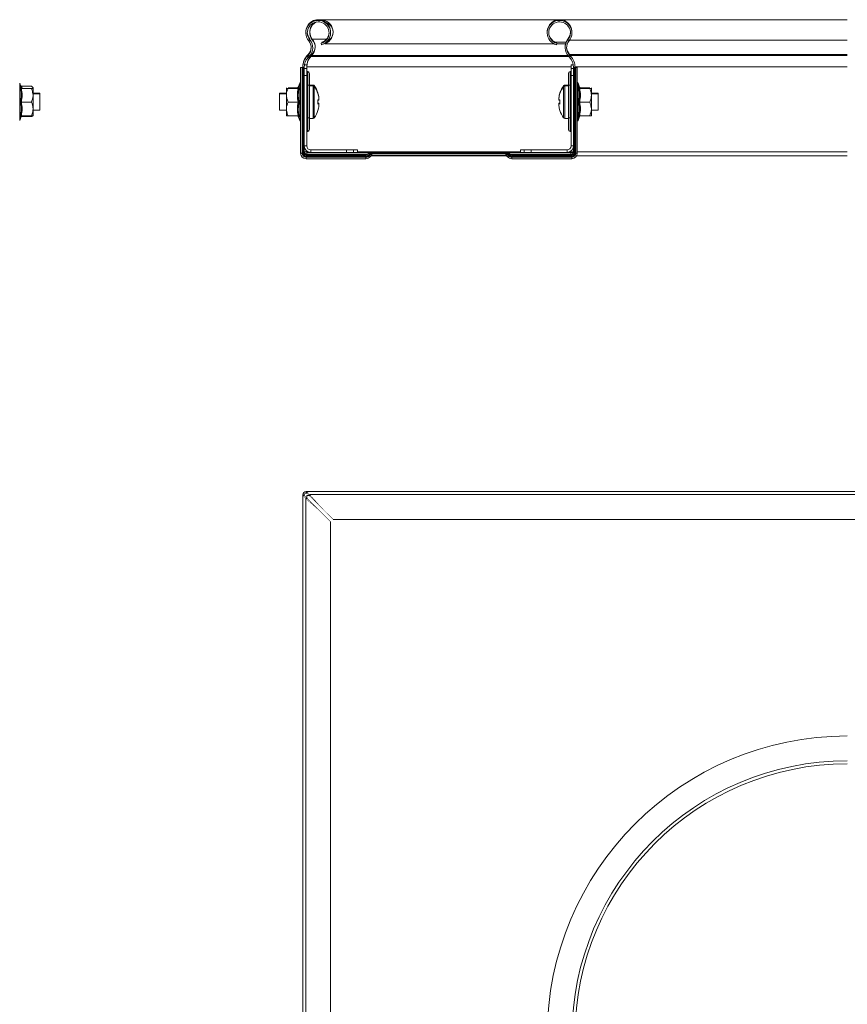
# Model space of a CAD drawing. Header units: millimetres. Extents: x 268 to 1703, y -1326 to 670.
# Tile 29 of 30: x 1048 to 1352, y 309 to 670. Entities that reach past the tile are written whole.
import ezdxf

# ---------------------------------------------------------------- set-up
doc = ezdxf.new("R2010")
doc.units = ezdxf.units.MM
doc.linetypes.add('K5LT32768', pattern=[0])
doc.linetypes.add('K5LT32769', pattern=[0])

msp = doc.modelspace()

# ---------------------------------------------------------------- linework, layer by layer
at = {"color": 7, "linetype": 'K5LT32768', "lineweight": 15}
for p, q in [((1246.67, 670.43), (1158.93, 670.43)), ((1158.93, 670.24), (1158.93, 670.43)), ((1352.35, 670.43), (1246.67, 670.43)), ((1154.52, 662.72), (1154.94, 663.07)), ((1155.85, 663.32), (1155.85, 662.97)), ((1159.2, 661.23), (1159.06, 661.76)), ((1159.49, 661.91), (1159.41, 662.13)), ((1160.52, 661.61), (1160.52, 661.82)), ((1245.2, 661.91), (1245.28, 662.13)), ((1245.28, 662.13), (1249.03, 662.13)), ((1245.49, 661.23), (1245.63, 661.76)), ((1250.17, 662.72), (1249.75, 663.07)), ((1160.52, 661.61), (1244.53, 661.61)), ((1245.59, 661.61), (1248.86, 661.61)), ((1154.34, 657.66), (1154, 657.3)), ((1154.34, 657.41), (1154, 657.05)), ((1154, 657.05), (1154.39, 656.67)), ((1154.34, 657.41), (1154.74, 657.03)), ((1154.74, 657.03), (1154.39, 656.67)), ((1155.31, 657.3), (1155.65, 657.66)), ((1155.31, 656.92), (1155.31, 657.3)), ((1155.31, 656.92), (1155.65, 657.28)), ((1155.65, 657.28), (1155.65, 657.66)), ((1250.35, 657.41), (1249.95, 657.03)), ((1250.3, 656.67), (1249.95, 657.03)), ((1250.69, 657.05), (1250.3, 656.67)), ((1250.69, 657.3), (1250.35, 657.66)), ((1250.35, 657.66), (1352.35, 657.66)), ((1250.69, 657.05), (1250.35, 657.41)), ((1250.69, 657.3), (1352.35, 657.3)), ((1151.55, 652.92), (1151.55, 621.38)), ((1152.1, 652.92), (1151.55, 652.92)), ((1152.1, 652.92), (1152.1, 621.38)), ((1152.28, 652.92), (1152.1, 652.92)), ((1152.28, 652.92), (1152.28, 621.38)), ((1152.53, 652.92), (1152.28, 652.92)), ((1152.35, 653.17), (1152.35, 652.92)), ((1152.53, 652.92), (1152.53, 621.38)), ((1152.9, 652.92), (1152.53, 652.92)), ((1152.9, 652.92), (1152.9, 621.38)), ((1152.9, 652.49), (1153.8, 652.49)), ((1152.99, 653.91), (1153.8, 653.91)), ((1153.8, 652.49), (1153.8, 653.91)), ((1153.8, 653.17), (1153.81, 653.17)), ((1153.8, 649.91), (1153.8, 652.49)), ((1154.16, 646.41), (1154.16, 651.41)), ((1250.53, 651.41), (1250.53, 646.41)), ((1251.7, 653.91), (1250.9, 653.91)), ((1250.9, 653.91), (1250.9, 652.49)), ((1251.8, 652.49), (1250.9, 652.49)), ((1250.9, 652.49), (1250.9, 649.91)), ((1251.8, 621.38), (1251.8, 652.92)), ((1251.8, 652.92), (1252.16, 652.92)), ((1252.16, 621.38), (1252.16, 652.92)), ((1252.16, 652.92), (1252.41, 652.92)), ((1252.35, 652.92), (1252.35, 653.17)), ((1252.35, 653.17), (1352.35, 653.17)), ((1252.41, 621.38), (1252.41, 652.92)), ((1252.41, 652.92), (1252.6, 652.92)), ((1252.6, 621.38), (1252.6, 652.92)), ((1252.6, 652.92), (1253.15, 652.92)), ((1253.15, 621.38), (1253.15, 652.92)), ((1152.9, 649.91), (1153.8, 649.91)), ((1153.8, 649.91), (1153.8, 624.08)), ((1154.8, 650.71), (1154.8, 646.41)), ((1249.9, 646.41), (1249.9, 650.71)), ((1251.8, 649.91), (1250.9, 649.91)), ((1250.9, 624.08), (1250.9, 649.91)), ((1048.84, 645.91), (1048.38, 647.16)), ((1048.92, 645.43), (1048.38, 646.91)), ((1049, 646.04), (1052.68, 646.04)), ((1049, 645.18), (1052.68, 645.18)), ((1052.68, 645.18), (1053.28, 645.18)), ((1053.28, 645.43), (1053.12, 645.64)), ((1053.28, 645.23), (1053.28, 645.43)), ((1053.28, 645.18), (1053.28, 645.23)), ((1053.28, 642.68), (1053.28, 645.18)), ((1146.35, 645.18), (1146.35, 645.43)), ((1146.35, 645.18), (1146.95, 645.18)), ((1146.35, 642.68), (1146.35, 645.18)), ((1150.63, 645.43), (1146.95, 645.43)), ((1150.63, 645.18), (1146.95, 645.18)), ((1150.63, 645.43), (1150.71, 645.44)), ((1151.25, 647.16), (1150.71, 645.68)), ((1151.25, 646.91), (1150.71, 645.43)), ((1153.8, 646.41), (1154.16, 646.41)), ((1154.16, 634.41), (1154.16, 646.41)), ((1154.16, 646.41), (1154.8, 646.41)), ((1156.12, 646.43), (1154.8, 646.43)), ((1154.8, 646.41), (1154.8, 634.41)), ((1156.12, 646.18), (1154.8, 646.18)), ((1249.9, 646.43), (1248.57, 646.43)), ((1249.9, 646.18), (1248.57, 646.18)), ((1249.9, 634.41), (1249.9, 646.41)), ((1249.9, 646.41), (1250.53, 646.41)), ((1250.53, 646.41), (1250.9, 646.41)), ((1250.53, 646.41), (1250.53, 634.41)), ((1253.98, 645.68), (1253.45, 647.16)), ((1253.98, 645.43), (1253.45, 646.91)), ((1253.98, 645.44), (1254.06, 645.43)), ((1254.06, 645.43), (1257.75, 645.43)), ((1254.06, 645.18), (1257.75, 645.18)), ((1257.75, 645.18), (1258.35, 645.18)), ((1258.35, 645.18), (1258.35, 645.43)), ((1258.35, 642.68), (1258.35, 645.18)), ((1048.62, 640.18), (1049, 640.18)), ((1049, 640.18), (1052.68, 640.18)), ((1055.83, 643.43), (1053.28, 643.43)), ((1055.83, 643.18), (1053.28, 643.18)), ((1053.28, 637.68), (1053.28, 642.68)), ((1055.83, 643.18), (1055.83, 643.43)), ((1055.83, 640.1), (1055.83, 643.18)), ((1055.83, 637.18), (1055.83, 640.1)), ((1146.35, 643.43), (1143.8, 643.43)), ((1143.8, 643.43), (1143.8, 643.18)), ((1146.35, 643.18), (1143.8, 643.18)), ((1143.8, 643.18), (1143.8, 637.18)), ((1146.35, 642.68), (1146.35, 637.68)), ((1150.63, 640.18), (1146.95, 640.18)), ((1150.63, 640.18), (1151, 640.18)), ((1158.28, 640.85), (1157.88, 640.86)), ((1157.9, 640.92), (1158.28, 640.92)), ((1158.28, 641.78), (1158.28, 641.53)), ((1158.28, 641.53), (1158.28, 640.92)), ((1158.28, 640.85), (1158.28, 640.92)), ((1246.41, 641.53), (1246.41, 641.78)), ((1246.41, 640.92), (1246.41, 641.53)), ((1246.41, 640.92), (1246.41, 640.85)), ((1246.41, 640.92), (1246.79, 640.92)), ((1246.81, 640.86), (1246.41, 640.85)), ((1253.69, 640.18), (1254.06, 640.18)), ((1254.06, 640.18), (1257.75, 640.18)), ((1260.9, 643.43), (1258.35, 643.43)), ((1260.9, 643.18), (1258.35, 643.18)), ((1258.35, 637.68), (1258.35, 642.68)), ((1260.9, 643.18), (1260.9, 643.43)), ((1260.9, 640.25), (1260.9, 643.18)), ((1260.9, 637.18), (1260.9, 640.25)), ((1053.28, 635.18), (1053.28, 637.68)), ((1053.28, 637.18), (1055.83, 637.18)), ((1143.8, 637.18), (1146.35, 637.18)), ((1146.35, 637.68), (1146.35, 635.18)), ((1158.28, 639.75), (1158.28, 639.5)), ((1158.28, 639.5), (1158.28, 638.86)), ((1158.28, 638.82), (1158.28, 638.86)), ((1246.41, 639.5), (1246.41, 639.75)), ((1246.41, 638.86), (1246.41, 639.5)), ((1246.41, 638.86), (1246.41, 638.82)), ((1258.35, 635.18), (1258.35, 637.68)), ((1258.35, 637.18), (1260.9, 637.18)), ((1048.38, 633.45), (1048.92, 634.92)), ((1049, 635.18), (1052.68, 635.18)), ((1049, 634.82), (1052.68, 634.82)), ((1053.28, 635.18), (1052.68, 635.18)), ((1052.68, 634.82), (1052.75, 635.03)), ((1146.95, 635.18), (1146.35, 635.18)), ((1150.63, 635.18), (1146.95, 635.18)), ((1150.71, 634.92), (1151.25, 633.45)), ((1153.8, 634.41), (1154.16, 634.41)), ((1154.16, 629.41), (1154.16, 634.41)), ((1154.16, 634.41), (1154.8, 634.41)), ((1154.8, 634.41), (1154.8, 630.1)), ((1154.8, 634.18), (1156.12, 634.18)), ((1248.57, 634.18), (1249.9, 634.18)), ((1249.9, 630.1), (1249.9, 634.41)), ((1249.9, 634.41), (1250.53, 634.41)), ((1250.53, 634.41), (1250.53, 629.41)), ((1250.53, 634.41), (1250.9, 634.41)), ((1253.45, 633.45), (1253.98, 634.92)), ((1254.06, 635.18), (1257.75, 635.18)), ((1258.35, 635.18), (1257.75, 635.18)), ((1152.9, 624.08), (1153.8, 624.08)), ((1155.3, 621.68), (1155.3, 622.58)), ((1155.3, 622.58), (1168.4, 622.58)), ((1168.4, 621.68), (1168.4, 622.58)), ((1170.99, 622.58), (1168.4, 622.58)), ((1170.99, 621.68), (1170.99, 622.58)), ((1172.4, 622.58), (1170.99, 622.58)), ((1172.4, 621.68), (1172.4, 622.58)), ((1232.29, 621.68), (1232.29, 622.58)), ((1233.7, 622.58), (1232.29, 622.58)), ((1233.7, 621.68), (1233.7, 622.58)), ((1236.29, 622.58), (1233.7, 622.58)), ((1236.29, 621.68), (1236.29, 622.58)), ((1236.29, 622.58), (1249.4, 622.58)), ((1249.4, 622.58), (1249.4, 621.68)), ((1250.9, 624.08), (1251.8, 624.08)), ((1152.1, 621.38), (1151.55, 621.38)), ((1152.28, 621.38), (1152.1, 621.38)), ((1152.53, 621.38), (1152.28, 621.38)), ((1152.9, 621.38), (1152.53, 621.38)), ((1152.9, 621.93), (1153.6, 621.93)), ((1153.55, 620.73), (1153.55, 620.36)), ((1153.55, 620.73), (1175.54, 620.73)), ((1153.55, 620.36), (1153.55, 620.11)), ((1153.55, 620.36), (1175.54, 620.36)), ((1153.55, 620.11), (1153.55, 619.93)), ((1153.55, 620.11), (1175.54, 620.11)), ((1153.55, 619.93), (1153.55, 619.38)), ((1153.55, 619.93), (1175.54, 619.93)), ((1153.55, 619.38), (1175.54, 619.38)), ((1153.6, 621.93), (1153.81, 621.93)), ((1153.85, 621.68), (1155.3, 621.68)), ((1153.85, 621.68), (1153.85, 620.98)), ((1153.85, 620.98), (1176.17, 620.98)), ((1155.3, 621.68), (1168.4, 621.68)), ((1166.35, 620.98), (1166.35, 620.73)), ((1167.26, 620.98), (1167.26, 620.73)), ((1170.99, 621.68), (1168.4, 621.68)), ((1172.4, 621.68), (1170.99, 621.68)), ((1172.4, 621.68), (1176.9, 621.68)), ((1175.54, 620.73), (1175.54, 620.36)), ((1175.54, 620.36), (1175.54, 620.11)), ((1175.54, 620.11), (1175.54, 619.93)), ((1175.54, 619.93), (1175.54, 619.38)), ((1176.18, 620.99), (1176.69, 621.5)), ((1176.44, 620.73), (1176.95, 621.24)), ((1176.44, 620.73), (1176.62, 620.56)), ((1176.62, 620.56), (1177.13, 621.07)), ((1176.75, 620.43), (1177.26, 620.94)), ((1176.75, 620.43), (1177.14, 620.04)), ((1176.95, 621.24), (1177.13, 621.07)), ((1177.14, 620.04), (1177.65, 620.55)), ((1177.26, 620.94), (1177.65, 620.55)), ((1177.53, 620.43), (1185.06, 620.43)), ((1177.72, 621.93), (1177.72, 621.56)), ((1177.72, 621.93), (1226.97, 621.93)), ((1177.72, 621.56), (1177.72, 621.31)), ((1177.72, 621.56), (1226.97, 621.56)), ((1177.72, 621.31), (1177.72, 621.13)), ((1177.72, 621.31), (1226.97, 621.31)), ((1177.72, 621.13), (1177.72, 620.58)), ((1177.72, 621.13), (1226.97, 621.13)), ((1177.72, 620.58), (1226.97, 620.58)), ((1192.35, 620.38), (1185.39, 620.38)), ((1212.35, 620.38), (1192.35, 620.38)), ((1219.3, 620.38), (1212.35, 620.38)), ((1219.63, 620.43), (1227.16, 620.43)), ((1226.97, 621.93), (1226.97, 621.56)), ((1226.97, 621.56), (1226.97, 621.31)), ((1226.97, 621.31), (1226.97, 621.13)), ((1226.97, 621.13), (1226.97, 620.58)), ((1227.43, 620.94), (1227.04, 620.55)), ((1227.04, 620.55), (1227.55, 620.04)), ((1227.43, 620.94), (1227.94, 620.43)), ((1227.94, 620.43), (1227.55, 620.04)), ((1227.74, 621.24), (1227.56, 621.07)), ((1227.56, 621.07), (1228.07, 620.56)), ((1227.74, 621.24), (1228.25, 620.73)), ((1227.79, 621.68), (1232.29, 621.68)), ((1228, 621.5), (1228.51, 620.99)), ((1228.25, 620.73), (1228.07, 620.56)), ((1228.52, 620.98), (1250.85, 620.98)), ((1229.15, 620.73), (1229.15, 620.36)), ((1229.15, 620.73), (1251.15, 620.73)), ((1229.15, 620.36), (1229.15, 620.11)), ((1229.15, 620.36), (1251.15, 620.36)), ((1229.15, 620.11), (1229.15, 619.93)), ((1229.15, 620.11), (1251.15, 620.11)), ((1229.15, 619.93), (1229.15, 619.38)), ((1229.15, 619.93), (1251.15, 619.93)), ((1229.15, 619.38), (1251.15, 619.38)), ((1233.7, 621.68), (1232.29, 621.68)), ((1236.29, 621.68), (1233.7, 621.68)), ((1236.29, 621.68), (1249.4, 621.68)), ((1238.35, 620.98), (1250.85, 620.98)), ((1238.35, 620.73), (1238.35, 620.98)), ((1249.4, 621.68), (1250.85, 621.68)), ((1250.85, 621.68), (1250.85, 620.98)), ((1250.85, 621.68), (1251.76, 621.68)), ((1251.15, 620.73), (1251.15, 620.36)), ((1251.15, 620.36), (1251.15, 620.11)), ((1251.15, 620.11), (1251.15, 619.93)), ((1251.15, 619.93), (1251.15, 619.38)), ((1251.8, 621.38), (1252.16, 621.38)), ((1252.16, 621.38), (1252.41, 621.38)), ((1252.41, 621.38), (1252.6, 621.38)), ((1252.6, 621.38), (1253.15, 621.38)), ((1252.91, 620.43), (1352.35, 620.43)), ((1152.35, 495.68), (1152.35, 495.89)), ((1152.9, 495.89), (1152.35, 495.89)), ((1152.9, 495.68), (1152.35, 495.68)), ((1152.35, 247.21), (1152.35, 495.68)), ((1152.9, 495.68), (1152.9, 495.89)), ((1153.6, 496.59), (1153.6, 497.14)), ((1153.6, 497.14), (1153.81, 497.14)), ((1153.6, 496.59), (1153.81, 496.59)), ((1153.81, 497.14), (1402.28, 497.14)), ((1153.81, 496.59), (1153.81, 497.14)), ((1153.85, 495.64), (1153.85, 494.55)), ((1154.93, 495.64), (1153.85, 495.64)), ((1154.93, 496.02), (1154.93, 495.47)), ((1402.28, 496.02), (1154.93, 496.02)), ((1154.02, 494.55), (1153.47, 494.55)), ((1153.47, 494.55), (1153.47, 247.21)), ((1162.57, 247.21), (1162.57, 486)), ((1163.48, 486.92), (1402.28, 486.92))]:
    msp.add_line(p, q, dxfattribs=at)
at = {"color": 8, "linetype": 'K5LT32769', "lineweight": 15, "true_color": 0x808080}
for p, q in [((1154.82, 663.23), (1154.94, 663.32)), ((1155.85, 663.32), (1161.1, 663.32)), ((1161.94, 663.32), (1162.43, 663.32)), ((1249.87, 663.23), (1249.75, 663.32)), ((1250.37, 662.97), (1352.35, 662.97)), ((1154, 657.3), (1154.12, 657.18)), ((1154.46, 657.55), (1154.34, 657.66)), ((1155.31, 656.92), (1250.06, 656.92)), ((1155.65, 657.28), (1249.73, 657.28)), ((1250.35, 657.66), (1250.23, 657.55)), ((1250.69, 657.3), (1250.57, 657.18)), ((1152.35, 653.17), (1152.35, 653.17)), ((1153.81, 653.17), (1250.9, 653.17)), ((1252.35, 653.17), (1252.34, 653.17)), ((1048.38, 647.16), (1048.38, 646.91)), ((1048.38, 646.91), (1048.38, 633.45)), ((1150.6, 645.18), (1150.63, 645.43)), ((1150.75, 645.67), (1150.71, 645.67)), ((1151.25, 646.91), (1151.25, 647.16)), ((1151.25, 643.54), (1151.25, 646.91)), ((1156.12, 646.43), (1156.12, 646.18)), ((1156.12, 646.18), (1156.12, 634.18)), ((1156.56, 646.2), (1156.56, 645.95)), ((1156.56, 645.95), (1156.56, 634.41)), ((1248.13, 645.95), (1248.13, 646.2)), ((1248.13, 640.32), (1248.13, 645.95)), ((1248.57, 646.18), (1248.57, 646.43)), ((1248.57, 640.33), (1248.57, 646.18)), ((1253.45, 647.16), (1253.45, 646.91)), ((1253.45, 646.91), (1253.45, 633.45)), ((1151.25, 633.45), (1151.25, 643.54)), ((1248.13, 634.41), (1248.13, 640.32)), ((1248.57, 634.18), (1248.57, 640.33)), ((1049.04, 635.15), (1049, 634.82)), ((1153.6, 621.93), (1153.6, 622.38)), ((1153.81, 621.93), (1154.23, 621.93)), ((1153.85, 620.98), (1153.85, 620.73)), ((1172.4, 621.93), (1177.72, 621.93)), ((1192.35, 620.38), (1192.35, 620.58)), ((1212.35, 620.58), (1212.35, 620.38)), ((1226.97, 621.93), (1232.29, 621.93)), ((1250.46, 621.93), (1251.8, 621.93)), ((1250.85, 620.73), (1250.85, 620.98)), ((1253.15, 621.93), (1352.35, 621.93))]:
    msp.add_line(p, q, dxfattribs=at)
at = {"color": 7, "linetype": 'K5LT32768', "const_width": 0.15}
for points in [[(1157.88, 643.54), (1157.89, 643.54), (1157.9, 643.54), (1157.9, 643.53), (1157.9, 643.53), (1157.9, 643.53), (1157.9, 643.52), (1157.89, 643.51), (1157.88, 643.5)], [(1157.88, 643.29), (1157.89, 643.29), (1157.9, 643.29), (1157.9, 643.28), (1157.9, 643.28), (1157.9, 643.28), (1157.9, 643.27), (1157.89, 643.26), (1157.88, 643.25)], [(1157.9, 640.43), (1157.9, 640.35), (1157.9, 640.23)], [(1246.81, 643.5), (1246.8, 643.51), (1246.79, 643.52), (1246.79, 643.53), (1246.79, 643.53), (1246.79, 643.53), (1246.79, 643.54), (1246.8, 643.54), (1246.81, 643.54)], [(1246.81, 643.25), (1246.8, 643.26), (1246.79, 643.27), (1246.79, 643.28), (1246.79, 643.28), (1246.79, 643.28), (1246.79, 643.29), (1246.8, 643.29), (1246.81, 643.29)], [(1246.81, 637.1), (1246.8, 637.1), (1246.79, 637.09), (1246.79, 637.08), (1246.79, 637.08), (1246.79, 637.07)], [(1176.18, 620.99), (1176.19, 620.99), (1176.2, 620.97), (1176.22, 620.95), (1176.25, 620.92), (1176.29, 620.89), (1176.33, 620.84), (1176.38, 620.79), (1176.44, 620.73)], [(1176.62, 620.56), (1176.65, 620.53), (1176.67, 620.5), (1176.69, 620.48), (1176.71, 620.46), (1176.73, 620.45), (1176.74, 620.43), (1176.74, 620.43), (1176.75, 620.43)], [(1176.69, 621.5), (1176.7, 621.5), (1176.71, 621.49), (1176.73, 621.47), (1176.76, 621.44), (1176.8, 621.4), (1176.84, 621.35), (1176.89, 621.3), (1176.95, 621.24)], [(1177.13, 621.07), (1177.16, 621.04), (1177.18, 621.01), (1177.21, 620.99), (1177.22, 620.97), (1177.24, 620.96), (1177.25, 620.95), (1177.26, 620.94), (1177.26, 620.94)], [(1227.56, 621.07), (1227.53, 621.04), (1227.51, 621.01), (1227.48, 620.99), (1227.47, 620.97), (1227.45, 620.96), (1227.44, 620.95), (1227.43, 620.94), (1227.43, 620.94)], [(1228, 621.5), (1227.99, 621.5), (1227.98, 621.49), (1227.96, 621.47), (1227.93, 621.44), (1227.89, 621.4), (1227.85, 621.35), (1227.8, 621.3), (1227.74, 621.24)], [(1228.07, 620.56), (1228.04, 620.53), (1228.02, 620.5), (1228, 620.48), (1227.98, 620.46), (1227.96, 620.45), (1227.95, 620.43), (1227.95, 620.43), (1227.94, 620.43)], [(1228.51, 620.99), (1228.51, 620.99), (1228.49, 620.97), (1228.47, 620.95), (1228.44, 620.92), (1228.4, 620.89), (1228.36, 620.84), (1228.31, 620.79), (1228.25, 620.73)], [(1153.49, 494.64), (1153.29, 494.82), (1152.77, 495.29), (1152.45, 495.58), (1152.35, 495.68)], [(1154.02, 494.55), (1153.76, 494.82), (1153.28, 495.29), (1152.99, 495.58), (1152.9, 495.68)], [(1153.81, 497.14), (1153.91, 497.03), (1154.2, 496.71), (1154.67, 496.19), (1154.87, 495.97)], [(1153.81, 496.59), (1153.91, 496.49), (1154.2, 496.2), (1154.67, 495.73), (1154.86, 495.54)], [(1154.93, 496.02), (1154.94, 496.01), (1155.06, 495.87), (1155.31, 495.58), (1155.7, 495.15), (1156.19, 494.58), (1156.79, 493.9), (1157.46, 493.14), (1158.18, 492.32), (1158.93, 491.47)], [(1154.93, 495.47), (1154.94, 495.46), (1155.06, 495.34), (1155.31, 495.09), (1155.7, 494.7), (1156.19, 494.21), (1156.79, 493.61), (1157.46, 492.94), (1158.18, 492.22), (1158.93, 491.47)], [(1158.02, 490.55), (1157.17, 491.3), (1156.34, 492.03), (1155.58, 492.7), (1154.9, 493.29), (1154.34, 493.79), (1153.9, 494.17), (1153.61, 494.43), (1153.48, 494.55), (1153.47, 494.55)], [(1158.02, 490.55), (1157.27, 491.3), (1156.55, 492.03), (1155.88, 492.7), (1155.28, 493.29), (1154.78, 493.79), (1154.4, 494.17), (1154.15, 494.43), (1154.03, 494.55), (1154.02, 494.55)], [(1162.57, 486), (1162.55, 486.02), (1162.4, 486.17), (1162.1, 486.47), (1161.66, 486.91), (1161.1, 487.47), (1160.43, 488.15), (1159.67, 488.9), (1158.86, 489.71), (1158.02, 490.55)], [(1158.93, 491.47), (1159.77, 490.63), (1160.58, 489.81), (1161.34, 489.06), (1162.01, 488.39), (1162.58, 487.82), (1163.02, 487.38), (1163.32, 487.08), (1163.47, 486.93), (1163.48, 486.92)]]:
    msp.add_lwpolyline(points, dxfattribs=at)
at = {"color": 7, "linetype": 'K5LT32768', "lineweight": 15}
for centre, radius, start, end in [((1158.02, 665.88), 4.55, 358.4257, 181.5743), ((1158.02, 665.63), 4.55, 285, 219.6825), ((1158.02, 665.63), 4, 285, 219.6825), ((1158.93, 665.88), 4, 112.1123, 219.6825), ((1158.93, 665.88), 4.55, 290.35, 90), ((1246.67, 665.88), 4.55, 358.4257, 181.5743), ((1246.67, 665.63), 4.55, 320.3175, 255), ((1246.67, 665.63), 4, 320.3175, 255), ((1158.02, 665.88), 4, 181.7908, 219.6825), ((1158.02, 665.88), 4, 290.35, 358.2092), ((1246.67, 665.88), 4, 181.7908, 249.65), ((1246.67, 665.88), 4, 320.3175, 358.2092), ((1151.44, 660.17), 4, 316.4642, 39.6825), ((1151.44, 660.17), 4.55, 316.4642, 39.6825), ((1152.35, 660.42), 4.55, 316.4642, 39.6825), ((1253.25, 660.42), 4.55, 140.3175, 181.5743), ((1253.25, 660.17), 4.55, 140.3175, 223.5358), ((1253.25, 660.17), 4, 140.3175, 223.5358), ((1151.44, 660.42), 4, 316.4642, 358.2092), ((1253.25, 660.42), 4, 181.7908, 223.5358), ((1158.35, 653.17), 6, 136.4642, 180), ((1158.35, 652.92), 6, 136.4642, 180), ((1158.35, 652.92), 5.45, 136.4642, 180), ((1159.26, 653.17), 5.45, 136.4642, 180), ((1246.35, 652.92), 5.45, 0, 43.5358), ((1246.35, 652.92), 6, 0, 43.5358), ((1154.2, 651.81), 0.4, 180, 264.7841), ((1154.1, 650.71), 0.7, 0, 84.7841), ((1250.6, 650.71), 0.7, 95.2159, 180), ((1250.5, 651.81), 0.4, 275.2159, 0), ((1151.78, 646.96), 0.567, 114.2479, 160), ((1252.91, 646.96), 0.567, 20, 65.7521), ((1049.26, 645.54), 0.36, 197.9785, 270), ((1150.36, 645.79), 0.36, 270, 341.5976), ((1150.36, 645.54), 0.36, 270, 341.5976), ((1151.78, 646.71), 0.567, 114.2479, 160), ((1156.12, 645.89), 0.54, 35.2515, 90), ((1156.12, 645.64), 0.54, 35.2515, 90), ((1148.4, 640.43), 10, 18.087, 35.2515), ((1148.4, 640.18), 10, 18.087, 35.2515), ((1256.3, 640.43), 10, 144.7485, 161.913), ((1256.3, 640.18), 10, 144.7485, 161.913), ((1248.57, 645.89), 0.54, 90, 144.7485), ((1248.57, 645.64), 0.54, 90, 144.7485), ((1252.91, 646.71), 0.567, 20, 65.7521), ((1254.33, 645.79), 0.36, 197.9785, 270), ((1254.33, 645.54), 0.36, 197.9785, 270), ((1148.4, 640.45), 9.97, 7.7091, 18.0659), ((1148.4, 640.2), 9.97, 7.7091, 18.0658), ((1157.61, 636.64), 4.34, 81.0713, 86.4087), ((1146.86, 640.26), 11.04, 356.315, 3.685), ((1157.61, 645.14), 4.34, 273.5922, 278.9284), ((1146.87, 640.1), 11.03, 356.3129, 0.405), ((1146.85, 640.51), 11.05, 358.9479, 1.5863), ((1256.29, 640.45), 9.97, 161.9344, 172.2906), ((1256.29, 640.2), 9.97, 161.9344, 172.2906), ((1247.08, 636.64), 4.34, 93.5914, 98.9286), ((1247.08, 645.14), 4.34, 261.0718, 266.4077), ((1257.83, 640.26), 11.04, 176.3152, 183.6848), ((1257.82, 640.51), 11.03, 178.4127, 180.6499), ((1257.82, 640.1), 11.03, 179.5943, 183.6871), ((1148.4, 640.18), 10, 324.7485, 341.913), ((1157.61, 635.47), 4.34, 81.0713, 86.4087), ((1157.61, 635.22), 4.34, 81.0716, 86.4078), ((1148.4, 640.2), 9.97, 341.9341, 352.2909), ((1148.4, 640.16), 9.97, 341.9341, 352.2909), ((1157.86, 637.06), 0.0471, 12.0064, 60.0547), ((1247.08, 635.47), 4.34, 93.5914, 98.9286), ((1247.08, 635.22), 4.34, 93.5923, 98.9282), ((1256.29, 640.2), 9.97, 187.7094, 198.0656), ((1256.29, 640.16), 9.97, 187.7094, 198.0656), ((1256.3, 640.18), 10, 198.087, 215.2515), ((1049.26, 634.82), 0.36, 90, 161.5976), ((1150.36, 634.82), 0.36, 17.9785, 90), ((1151.78, 633.65), 0.567, 200, 245.7521), ((1156.12, 634.72), 0.54, 270, 324.7485), ((1248.57, 634.72), 0.54, 215.2515, 270), ((1252.91, 633.65), 0.567, 294.2479, 340), ((1254.33, 634.82), 0.36, 90, 161.5976), ((1154.2, 629.01), 0.4, 95.2159, 180), ((1154.1, 630.1), 0.7, 275.2159, 0), ((1250.6, 630.1), 0.7, 180, 264.7841), ((1250.5, 629.01), 0.4, 0, 84.7841), ((1155.3, 624.08), 2.4, 180, 270), ((1155.3, 624.08), 1.5, 180, 270), ((1249.4, 624.08), 1.5, 270, 0), ((1249.4, 624.08), 2.4, 270, 0), ((1153.55, 621.38), 2, 180, 270), ((1153.55, 621.38), 1.45, 180, 270), ((1153.55, 621.38), 1.27, 180, 270), ((1153.55, 621.38), 1.02, 180, 270), ((1153.85, 621.93), 0.95, 180, 270), ((1153.55, 621.38), 0.65, 180, 270), ((1154.76, 621.93), 0.95, 180, 196.1221), ((1175.54, 621.63), 0.9, 270, 315), ((1175.54, 621.63), 1.27, 270, 315), ((1175.54, 621.63), 1.52, 270, 315), ((1175.54, 621.63), 1.7, 270, 315), ((1175.54, 621.63), 2.25, 270, 315), ((1177.72, 620.48), 1.45, 90, 135), ((1177.72, 620.48), 1.08, 90, 135), ((1177.72, 620.48), 0.833, 90, 135), ((1177.72, 620.48), 0.65, 90, 135), ((1177.72, 620.48), 0.1, 90, 135), ((1185.39, 621.48), 1.1, 234.9032, 270), ((1219.3, 621.48), 1.1, 270, 305.0968), ((1226.97, 620.48), 1.45, 45, 90), ((1226.97, 620.48), 1.08, 45, 90), ((1226.97, 620.48), 0.833, 45, 90), ((1226.97, 620.48), 0.65, 45, 90), ((1226.97, 620.48), 0.1, 45, 90), ((1229.15, 621.63), 2.25, 225, 270), ((1229.15, 621.63), 1.7, 225, 270), ((1229.15, 621.63), 1.52, 225, 270), ((1229.15, 621.63), 1.27, 225, 270), ((1229.15, 621.63), 0.9, 225, 270), ((1250.85, 621.93), 0.95, 270, 0), ((1251.15, 621.38), 2, 270, 0), ((1251.15, 621.38), 1.45, 270, 0), ((1251.15, 621.38), 1.27, 270, 0), ((1251.15, 621.38), 1.02, 270, 0), ((1251.15, 621.38), 0.65, 270, 0), ((1153.6, 495.89), 1.25, 90, 180), ((1153.6, 495.89), 0.7, 90, 180), ((1352.35, 297.14), 110.23, 90, 180), ((1352.35, 297.14), 101.13, 90, 180), ((1352.35, 297.14), 100, 90, 180)]:
    msp.add_arc(centre, radius, start, end, dxfattribs=at)
for centre, major_axis, ratio, start_param, end_param in [((1158.93, 665.88), (0, 4.55), 0.879121, 0.758716, 2.263386), ((1158.93, 665.88), (0, 4.55), 0.879121, 0, 0.106945), ((1158.93, 665.88), (4.55, 0), 0.879121, 5.253167, 7.461034), ((1152.35, 660.42), (4.55, 0), 0.879121, 5.523342, 6.975775), ((1159.26, 653.17), (0, 6), 0.908333, 0.810953, 1.570796), ((1154.76, 621.93), (0, 1.5), 0.633333, 1.570796, 1.852181)]:
    msp.add_ellipse(centre, major_axis=major_axis, ratio=ratio, start_param=start_param, end_param=end_param, dxfattribs=at)
for points, knots in [([(1048.62, 640.18), (1048.66, 640.38), (1048.87, 641.4), (1049.02, 643.17), (1048.75, 644.72), (1048.62, 645.43)], [0, 0, 0, 0, 0.118085, 0.592259, 1, 1, 1, 1]), ([(1048.62, 645.43), (1048.62, 645.43), (1048.64, 645.39), (1048.68, 645.32), (1048.77, 645.24), (1048.88, 645.19), (1048.96, 645.18), (1049, 645.18)], [0, 0, 0, 0, 0.007919, 0.267534, 0.528601, 0.763813, 1, 1, 1, 1]), ([(1048.75, 646.14), (1048.76, 646.13), (1048.8, 646.09), (1048.88, 646.05), (1048.96, 646.04), (1049, 646.04)], [0, 0, 0, 0, 0.131967, 0.56509, 1, 1, 1, 1]), ([(1049, 645.18), (1049.13, 644.36), (1049.4, 642.69), (1049.13, 641.02), (1049, 640.18)], [0, 0, 0, 0, 0.492148, 1, 1, 1, 1]), ([(1053.28, 645.23), (1053.28, 645.27), (1053.26, 645.54), (1053, 645.81), (1052.7, 646.03), (1052.68, 646.04)], [0, 0, 0, 0, 0.148484, 0.965573, 1, 1, 1, 1]), ([(1053.28, 642.68), (1053.2, 643.36), (1053.1, 644.22), (1052.75, 645.02), (1052.68, 645.18)], [0, 0, 0, 0, 0.801461, 1, 1, 1, 1]), ([(1146.35, 642.68), (1146.35, 642.8), (1146.37, 643.63), (1146.63, 644.47), (1146.93, 645.15), (1146.95, 645.18)], [0, 0, 0, 0, 0.148484, 0.965571, 1, 1, 1, 1]), ([(1150.63, 640.18), (1150.5, 641), (1150.23, 642.66), (1150.5, 644.33), (1150.63, 645.18)], [0, 0, 0, 0, 0.492149, 1, 1, 1, 1]), ([(1150.63, 645.18), (1150.67, 645.18), (1150.75, 645.19), (1150.86, 645.24), (1150.95, 645.32), (1150.99, 645.39), (1151, 645.43), (1151, 645.43)], [0, 0, 0, 0, 0.236185, 0.471398, 0.732464, 0.992081, 1, 1, 1, 1]), ([(1151, 645.43), (1150.96, 645.23), (1150.76, 644.19), (1150.61, 642.42), (1150.88, 640.89), (1151, 640.18)], [0, 0, 0, 0, 0.118083, 0.592259, 1, 1, 1, 1]), ([(1253.69, 640.18), (1253.73, 640.38), (1253.93, 641.4), (1254.08, 643.17), (1253.81, 644.72), (1253.69, 645.43)], [0, 0, 0, 0, 0.118083, 0.592258, 1, 1, 1, 1]), ([(1253.69, 645.43), (1253.69, 645.43), (1253.7, 645.39), (1253.74, 645.32), (1253.83, 645.24), (1253.94, 645.19), (1254.02, 645.18), (1254.06, 645.18)], [0, 0, 0, 0, 0.007919, 0.267539, 0.528595, 0.763808, 1, 1, 1, 1]), ([(1254.06, 645.18), (1254.19, 644.36), (1254.46, 642.69), (1254.19, 641.02), (1254.06, 640.18)], [0, 0, 0, 0, 0.492149, 1, 1, 1, 1]), ([(1258.35, 642.68), (1258.34, 642.8), (1258.32, 643.63), (1258.06, 644.47), (1257.76, 645.15), (1257.75, 645.18)], [0, 0, 0, 0, 0.148484, 0.965571, 1, 1, 1, 1]), ([(1048.62, 634.92), (1048.66, 635.13), (1048.87, 636.16), (1049.02, 637.94), (1048.75, 639.47), (1048.62, 640.18)], [0, 0, 0, 0, 0.118083, 0.592258, 1, 1, 1, 1]), ([(1049, 640.18), (1049.13, 639.36), (1049.4, 637.69), (1049.13, 636.02), (1049, 635.18)], [0, 0, 0, 0, 0.492148, 1, 1, 1, 1]), ([(1052.68, 640.18), (1052.96, 640.91), (1053.27, 641.74), (1053.28, 642.59), (1053.28, 642.68)], [0, 0, 0, 0, 0.896037, 1, 1, 1, 1]), ([(1053.28, 637.68), (1053.28, 637.8), (1053.26, 638.63), (1053, 639.47), (1052.7, 640.15), (1052.68, 640.18)], [0, 0, 0, 0, 0.148486, 0.965571, 1, 1, 1, 1]), ([(1146.95, 640.18), (1146.85, 640.39), (1146.51, 641.19), (1146.41, 642.05), (1146.35, 642.68)], [0, 0, 0, 0, 0.263255, 1, 1, 1, 1]), ([(1146.95, 640.18), (1146.67, 639.44), (1146.36, 638.62), (1146.35, 637.77), (1146.35, 637.68)], [0, 0, 0, 0, 0.896038, 1, 1, 1, 1]), ([(1150.63, 635.18), (1150.5, 636), (1150.23, 637.66), (1150.5, 639.33), (1150.63, 640.18)], [0, 0, 0, 0, 0.492149, 1, 1, 1, 1]), ([(1151, 640.18), (1150.96, 639.97), (1150.76, 638.95), (1150.61, 637.18), (1150.88, 635.64), (1151, 634.92)], [0, 0, 0, 0, 0.118083, 0.592258, 1, 1, 1, 1]), ([(1253.69, 634.92), (1253.73, 635.13), (1253.93, 636.16), (1254.08, 637.94), (1253.81, 639.47), (1253.69, 640.18)], [0, 0, 0, 0, 0.118083, 0.592258, 1, 1, 1, 1]), ([(1254.06, 640.18), (1254.19, 639.36), (1254.46, 637.69), (1254.19, 636.02), (1254.06, 635.18)], [0, 0, 0, 0, 0.492149, 1, 1, 1, 1]), ([(1257.75, 640.18), (1257.84, 640.39), (1258.18, 641.19), (1258.28, 642.05), (1258.35, 642.68)], [0, 0, 0, 0, 0.263255, 1, 1, 1, 1]), ([(1258.35, 637.68), (1258.26, 638.36), (1258.16, 639.22), (1257.81, 640.02), (1257.75, 640.18)], [0, 0, 0, 0, 0.801461, 1, 1, 1, 1]), ([(1052.68, 635.18), (1052.77, 635.39), (1053.12, 636.19), (1053.21, 637.05), (1053.28, 637.68)], [0, 0, 0, 0, 0.263256, 1, 1, 1, 1]), ([(1146.35, 637.68), (1146.43, 636.99), (1146.53, 636.14), (1146.88, 635.34), (1146.95, 635.18)], [0, 0, 0, 0, 0.801463, 1, 1, 1, 1]), ([(1257.75, 635.18), (1258.02, 635.91), (1258.33, 636.74), (1258.34, 637.59), (1258.35, 637.68)], [0, 0, 0, 0, 0.896037, 1, 1, 1, 1]), ([(1048.62, 634.92), (1048.62, 634.93), (1048.64, 634.96), (1048.68, 635.03), (1048.77, 635.11), (1048.88, 635.17), (1048.96, 635.17), (1049, 635.18)], [0, 0, 0, 0, 0.00792, 0.267534, 0.528601, 0.763813, 1, 1, 1, 1]), ([(1049, 634.82), (1048.96, 634.82), (1048.91, 634.82), (1048.87, 634.79), (1048.87, 634.79)], [0, 0, 0, 0, 0.91, 1, 1, 1, 1]), ([(1052.68, 634.82), (1052.78, 634.89), (1052.95, 635), (1053, 635.13), (1053.03, 635.18)], [0, 0, 0, 0, 0.585274, 1, 1, 1, 1]), ([(1150.63, 635.18), (1150.67, 635.17), (1150.75, 635.17), (1150.86, 635.11), (1150.95, 635.03), (1150.99, 634.96), (1151, 634.93), (1151, 634.92)], [0, 0, 0, 0, 0.236185, 0.471397, 0.732464, 0.992079, 1, 1, 1, 1]), ([(1254.06, 635.18), (1254.02, 635.17), (1253.94, 635.17), (1253.83, 635.11), (1253.74, 635.03), (1253.7, 634.96), (1253.69, 634.93), (1253.69, 634.92)], [0, 0, 0, 0, 0.236192, 0.471404, 0.732462, 0.99208, 1, 1, 1, 1])]:
    msp.add_open_spline(points, degree=3, knots=knots, dxfattribs=at)
at = {"color": 8, "linetype": 'K5LT32769', "lineweight": 15, "true_color": 0x808080}
for points, knots in [([(1048.62, 645.43), (1048.67, 645.43), (1048.85, 645.42), (1048.87, 645.42), (1048.88, 645.42)], [0, 0, 0, 0, 0.236146, 1, 1, 1, 1]), ([(1048.89, 645.51), (1048.9, 645.54), (1048.94, 645.67), (1048.86, 645.8), (1048.8, 645.89)], [0, 0, 0, 0, 0.280586, 1, 1, 1, 1]), ([(1049, 646.04), (1049.17, 645.77), (1049.35, 645.49), (1049.25, 645.2), (1049.24, 645.18)], [0, 0, 0, 0, 0.928078, 1, 1, 1, 1]), ([(1150.75, 645.42), (1150.73, 645.42), (1150.66, 645.41), (1150.85, 645.42), (1151, 645.43)], [0, 0, 0, 0, 0.184455, 1, 1, 1, 1]), ([(1253.69, 645.68), (1253.73, 645.68), (1253.91, 645.67), (1253.93, 645.67), (1253.94, 645.67)], [0, 0, 0, 0, 0.236151, 1, 1, 1, 1]), ([(1253.69, 645.43), (1253.73, 645.43), (1253.91, 645.42), (1253.93, 645.42), (1253.94, 645.42)], [0, 0, 0, 0, 0.236151, 1, 1, 1, 1]), ([(1048.88, 634.94), (1048.89, 634.94), (1048.97, 634.94), (1048.78, 634.93), (1048.62, 634.92)], [0, 0, 0, 0, 0.184454, 1, 1, 1, 1]), ([(1151, 634.92), (1150.96, 634.93), (1150.78, 634.94), (1150.76, 634.94), (1150.75, 634.94)], [0, 0, 0, 0, 0.236151, 1, 1, 1, 1]), ([(1253.94, 634.94), (1253.96, 634.94), (1254.03, 634.94), (1253.84, 634.93), (1253.69, 634.92)], [0, 0, 0, 0, 0.184455, 1, 1, 1, 1])]:
    msp.add_open_spline(points, degree=3, knots=knots, dxfattribs=at)

doc.saveas('drawing.dxf')
